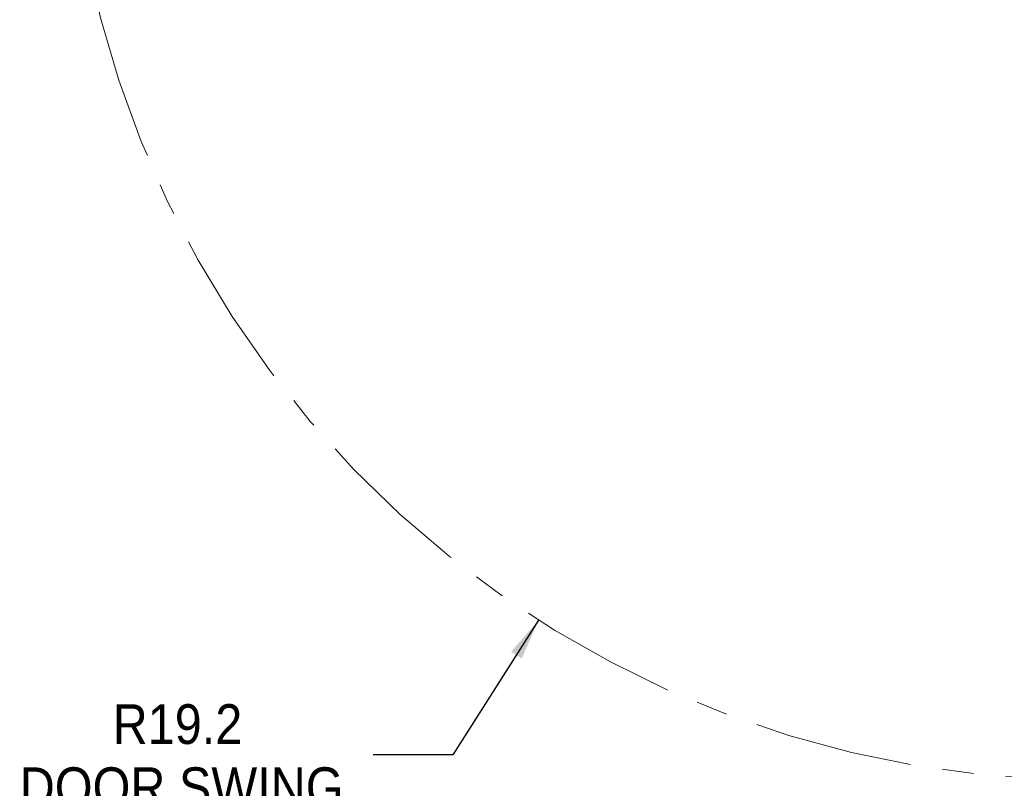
# Model space of a CAD drawing. Header units: inches. Extents: x 1 to 109, y 1 to 85.
# Tile 19 of 256: x 69 to 84, y 13 to 26. Entities that reach past the tile are written whole.
import ezdxf

# ---------------------------------------------------------------- set-up
doc = ezdxf.new("R2010")
doc.units = ezdxf.units.IN
doc.header["$MEASUREMENT"] = 0
doc.linetypes.add('CENTERX2', pattern=[0.8, 0.5, -0.1, 0.1, -0.1])
doc.layers.add('FORMAT', color=7, linetype='Continuous')
doc.styles.add('SLDTEXTSTYLE0', font='GOTHIC.TTF', dxfattribs={"width": 0.913})
doc.dimstyles.new('SLDDIMSTYLE4', dxfattribs={"dimtxt": 0.625, "dimasz": 0.65, "dimexe": 0, "dimexo": 0.0625, "dimgap": 0.15625, "dimtad": 0, "dimtih": 1, "dimtoh": 1, "dimdec": 1, "dimlfac": 1.2, "dimrnd": 1e-09, "dimzin": 12, "dimdsep": 46, "dimtxsty": 'SLDTEXTSTYLE0', "dimsah": 1, "dimcen": 0, "dimadec": 0, "dimazin": 3, "dimtfac": 1, "dimtdec": 1, "dimtofl": 0, "dimtmove": 0, "dimatfit": 3, "dimfxl": 1, "dimfrac": 2, "dimtolj": 1, "dimtzin": 12, "dimarcsym": 0})

# ---------------------------------------------------------------- blocks, each defined once
blk = doc.blocks.new('_D_25')
at = {"layer": 'FORMAT', "color": 1, "ltscale": 5}
for p, q in [((76.78, 16.1), (75.43, 13.982)), ((75.43, 13.982), (74.18, 13.982))]:
    blk.add_line(p, q, dxfattribs=at)
blk.add_solid([(76.78, 16.1), (76.347, 15.605), (76.515, 15.498)], dxfattribs=at)
at = {"layer": 'FORMAT', "color": 1, "ltscale": 5, "char_height": 0.625, "attachment_point": 1, "style": 'SLDTEXTSTYLE0'}
for s, insert in [('R19.2', (70.089, 14.78)), ('DOOR SWING', (68.629, 13.788))]:
    blk.add_mtext(s, dxfattribs=dict(at, insert=insert))

msp = doc.modelspace()

# ---------------------------------------------------------------- linework, layer by layer
at = {"layer": 'FORMAT', "color": 1, "linetype": 'CENTERX2', "lineweight": 0, "ltscale": 5}
msp.add_arc((85.3783, 29.5819), 15.9905, 150.77428, 267.77582, dxfattribs=at)

# ---------------------------------------------------------------- dimensions: what is measured, and where the dimension line sits
at = {"layer": 'FORMAT', "color": 1, "ltscale": 5}
dim = msp.add_radius_dim(center=(85.3783, 29.5819), mpoint=(76.7805, 16.0996), text='<>\\PDOOR SWING', dimstyle='SLDDIMSTYLE4', dxfattribs=at)
dim.commit()
dim.dimension.update_dxf_attribs({"geometry": '_D_25', "text_midpoint": (71.4045, 13.982), "dimtype": 164})

doc.saveas('drawing.dxf')
